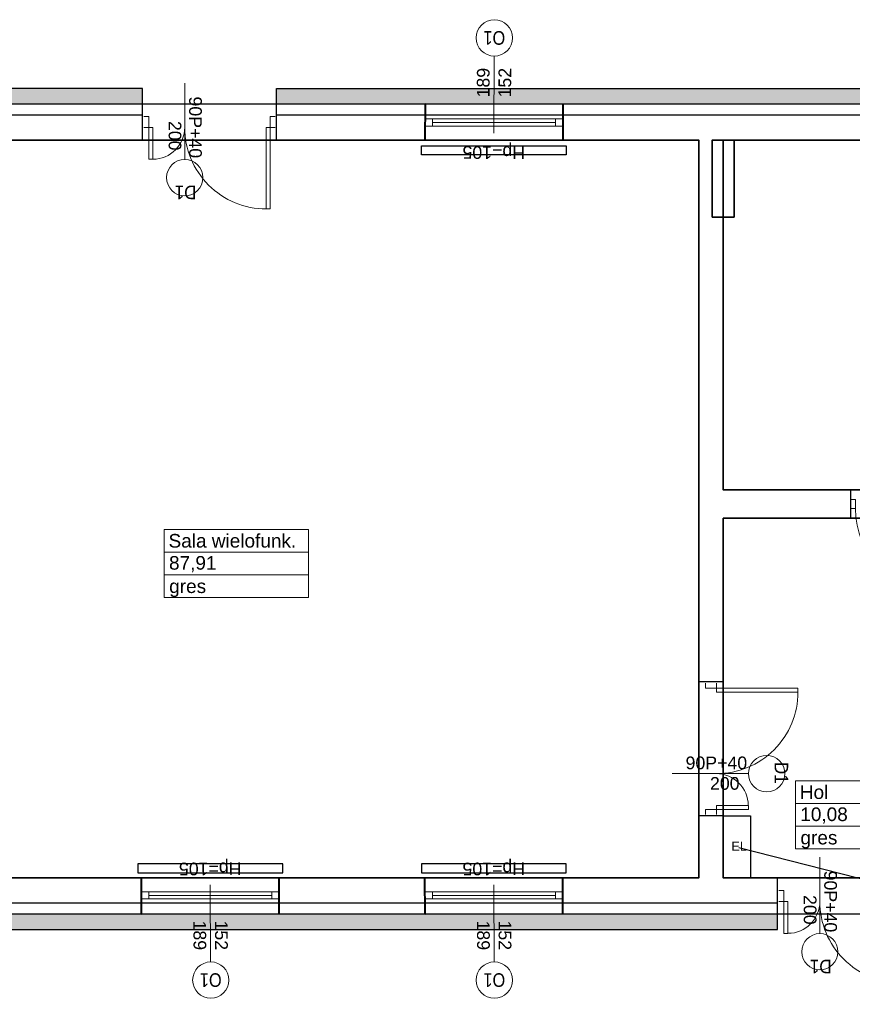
# Model space of a CAD drawing. Header units: millimetres. Extents: x -94648 to 68781, y -29623 to 11990.
# Tile 124 of 181: x 12551 to 13471, y -6382 to -5295. Entities that reach past the tile are written whole.
import ezdxf
from ezdxf.enums import TextEntityAlignment as Align

# ---------------------------------------------------------------- set-up
doc = ezdxf.new("R2010")
doc.units = ezdxf.units.MM
doc.linetypes.add('BUD', pattern=[0])
for name, color, linetype, lineweight in [('-DRZWI I OKNA', 4, 'Continuous', 5), ('A_POWTARZALNE$0$A21_DRZWI_OKNA', 153, 'Continuous', 15), ('A_POWTARZALNE$0$A30_OPIS_POM', 2, 'Continuous', 18), ('A_POWTARZALNE$0$DRZWI OPIS', 2, 'Continuous', 15), ('A_POWTARZALNE$0$OKNA OPIS', 153, 'Continuous', 20), ('A_POWTARZALNE$0$opisy drzwi okien', 3, 'Continuous', 15), ('K2', 35, 'Continuous', 35), ('Ściany', 7, 'Continuous', 40)]:
    doc.layers.add(name, color=color, linetype=linetype, lineweight=lineweight)
for name, color, linetype in [('A_TABELKA', 7, 'Continuous'), ('HATCH', 204, 'Continuous'), ('Sanitarne', 2, 'Continuous')]:
    doc.layers.add(name, color=color, linetype=linetype)
doc.layers.add('Area', color=6, linetype='Continuous', lineweight=35, plot=False)
doc.styles.add('A_POWTARZALNE$0$Arial', font='arial.ttf')
doc.styles.add('A_POWTARZALNE$0$ISO', font='arial.ttf')
doc.styles.add('bc tabelka nazwy', font='arial.ttf', dxfattribs={"height": 0.45})
doc.linetypes.add('TRACKS', pattern='A,3.81,[130,ltypeshp.shx,S=6.35,R=0,X=0,Y=0],3.81', length=7.62)

# ---------------------------------------------------------------- blocks, each defined once
blk = doc.blocks.new('A_POWTARZALNE$0$znak okna')
at = {"color": 8, "linetype": 'Continuous'}
blk.add_line((0, -85), (0, 0), dxfattribs=at)
at = {"layer": 'A_POWTARZALNE$0$opisy drzwi okien', "color": 8}
blk.add_circle((0, -105), 20, dxfattribs=at)
at = {"color": 8, "style": 'A_POWTARZALNE$0$ISO'}
for tag, rotation, p in [('HP', 360, (0, 5.5)), ('SO', 90, (-5, -50.3)), ('HO', 90, (18.8, -50.3))]:
    blk.add_attdef(tag, text='', height=14, rotation=rotation, dxfattribs=at).set_placement(p, align=Align.CENTER)
at = {"layer": 'A_POWTARZALNE$0$opisy drzwi okien', "color": 8, "style": 'A_POWTARZALNE$0$ISO', "width": 0.7927}
blk.add_attdef('OX', text='', height=15, dxfattribs=at).set_placement((-12, -112.5), (12, -112.5), align=Align.FIT)
blk = doc.blocks.new('A_POWTARZALNE$0$drzwi 145')
at = {"color": 8}
for p, q in [((-47.8, 94.4), (-47.8, 99.9)), ((-35.8, 99.9), (-35.8, 94.4)), ((-35.8, 94.4), (-47.8, 94.4)), ((-35.8, 94.4), (54.2, 94.4)), ((-35.8, 90), (-35.8, 94.4)), ((54.2, 90), (-35.8, 90)), ((54.2, 90), (54.2, 94.4)), ((-0.4, 0), (-79.7, 0)), ((-35.8, -39.6), (-47.8, -39.6)), ((-47.8, -39.6), (-47.8, -45.1)), ((-0.6, -35.2), (-35.8, -35.2)), ((-35.8, -35.2), (-35.8, -39.6)), ((-35.8, -45.1), (-35.8, -39.6)), ((-35.8, -39.6), (-0.6, -39.6)), ((-0.6, -39.6), (-0.6, -35.2))]:
    blk.add_line(p, q, dxfattribs=at)
for centre, radius, start, end in [((-35.7, 89.8), 89.8, 269.9239, 0.1174), ((-35.9, -35.2), 35.2, 0.0351, 89.9152)]:
    blk.add_arc(centre, radius, start, end, dxfattribs=at)
blk = doc.blocks.new('A_POWTARZALNE$0$znak drzwi poziomy')
at = {"color": 8, "linetype": 'ByBlock'}
blk.add_line((-42.1, 0), (42.1, 0), dxfattribs=at)
at = {"layer": 'A_POWTARZALNE$0$opisy drzwi okien', "color": 8}
blk.add_circle((-62.1, 0), 20, dxfattribs=at)
at = {"color": 8, "linetype": 'ByBlock', "style": 'A_POWTARZALNE$0$ISO', "text_generation_flag": 6}
for tag, p in [('S', (-15.5, 5)), ('H', (-15.5, -17.7))]:
    blk.add_attdef(tag, text='', height=14, rotation=180, dxfattribs=at).set_placement(p, align=Align.CENTER)
at = {"layer": 'A_POWTARZALNE$0$opisy drzwi okien', "color": 8, "style": 'A_POWTARZALNE$0$ISO', "text_generation_flag": 6, "width": 0.824464}
blk.add_attdef('DX', text='', height=15, rotation=270, dxfattribs=at).set_placement((-56.1, -11), (-56.1, 13), align=Align.FIT)
blk = doc.blocks.new('A_POWTARZALNE$0$drzwi 104 mur')
at = {"color": 8, "linetype": 'Continuous'}
for p, q in [((0.1, 47), (-93.8, 47)), ((-93.8, 43.5), (-93.8, 47)), ((0.1, 43.5), (-93.8, 43.5)), ((0.1, 47), (0.1, 52)), ((10.1, 47), (0.1, 47)), ((0.1, 43.5), (0.1, 47)), ((10.1, 52), (10.1, 47)), ((24.7, 0), (-24.7, 0)), ((10.1, -47), (0.1, -47)), ((0.1, -47), (0.1, -52)), ((10.1, -52), (10.1, -47))]:
    blk.add_line(p, q, dxfattribs=at)
blk.add_arc((0.1, 47), 94, 182.1338, 270, dxfattribs=at)
blk = doc.blocks.new('A_POWTARZALNE$0$ddd')
at = {"color": 8}
for p, q in [((2946.6, 2004.6), (2946.6, 1929.6)), ((2946.6, 2004.6), (3105.6, 2004.6)), ((3105.6, 2004.6), (3105.6, 1929.6)), ((2946.6, 1979.6), (3105.6, 1979.6)), ((2946.6, 1954.6), (3105.6, 1954.6)), ((2946.6, 1929.6), (3105.6, 1929.6))]:
    blk.add_line(p, q, dxfattribs=at)
at = {"color": 8, "style": 'A_POWTARZALNE$0$Arial'}
for tag, p in [('NAZWA_POMIESZCZENIA', (2951.3, 1984.7)), ('POWIERZCHNIA', (2951.8, 1960.3)), ('RODZAJ_POSADZKI', (2952, 1934.5))]:
    blk.add_attdef(tag, p, '', height=15, dxfattribs=at)

msp = doc.modelspace()

# ---------------------------------------------------------------- hatches: boundary and pattern name
at = {"layer": 'HATCH'}
h = msp.add_hatch(dxfattribs=at)
h.set_pattern_fill('HONEY', color=256)
h.paths.add_polyline_path([(12687.03039, -5388.29531), (12687.03039, -5371.29531), (12181.03039, -5371.29531), (12164.03039, -5371.29531), (12164.03039, -6282.29531), (12164.03039, -6299.29531), (13388.0865, -6299.29531), (13388.0865, -6282.29531), (12181.03039, -6282.29531), (12181.03039, -5388.29531)])
h = msp.add_hatch(dxfattribs=at)
h.set_pattern_fill('HONEY', color=256)
edge = h.paths.add_edge_path()
edge.add_line((13628.23155, -5388.71781), (12835.03039, -5388.29531))
edge.add_line((12835.03039, -5388.29531), (12835.03039, -5371.29531))
edge.add_line((12835.03039, -5371.29531), (13628.23155, -5371.29531))
edge.add_line((13628.23155, -5371.29531), (13628.23155, -5388.29531))

# ---------------------------------------------------------------- linework, layer by layer
at = {"layer": '-DRZWI I OKNA'}
for p, q in [((13151.02975, -5388.59403), (12999.03102, -5387.99659)), ((12999.03319, -5405.04235), (13150.9507, -5405.04235)), ((13007.03319, -5413.04235), (13007.03319, -5405.04235)), ((13007.03319, -5409.04235), (13142.91226, -5409.04235)), ((13142.91226, -5413.04235), (13142.91226, -5405.04235)), ((12999.03319, -5413.04235), (13150.91226, -5413.04235)), ((12998.83013, -5428.29531), (13150.82705, -5428.87677)), ((12685.83013, -6242.29531), (12837.82705, -6241.71385)), ((12998.83013, -6242.29531), (13150.82705, -6241.71385)), ((12686.03319, -6257.54827), (12837.91226, -6257.54827)), ((12686.03319, -6265.54827), (12837.9507, -6265.54827)), ((12694.03319, -6257.54827), (12694.03319, -6265.54827)), ((12694.03319, -6261.54827), (12829.91226, -6261.54827)), ((12829.91226, -6257.54827), (12829.91226, -6265.54827)), ((12999.03319, -6257.54827), (13150.91226, -6257.54827)), ((12999.03319, -6265.54827), (13150.9507, -6265.54827)), ((13007.03319, -6257.54827), (13007.03319, -6265.54827)), ((13007.03319, -6261.54827), (13142.91226, -6261.54827)), ((13142.91226, -6257.54827), (13142.91226, -6265.54827)), ((12838.02975, -6281.99659), (12686.03102, -6282.59403)), ((13151.02975, -6281.99659), (12999.03102, -6282.59403))]:
    msp.add_line(p, q, dxfattribs=at)
at = {"linetype": 'BUD'}
for p, q in [((12181.03039, -5388.29531), (12687.03039, -5388.29531)), ((13469.0338, -5814.29531), (13328.03039, -5814.29531)), ((13469.0338, -5845.29531), (13328.03039, -5845.29531)), ((13328.03039, -6242.29531), (13388.0865, -6242.29531)), ((13388.0865, -6282.29531), (12181.03039, -6282.29531))]:
    msp.add_line(p, q, dxfattribs=at)
for points in [[(12181.03039, -5388.29531), (13982.03039, -5388.29531), (13982.03039, -6282.29531), (12181.03039, -6282.29531)], [(13328.03039, -6173.88561), (13358.05845, -6173.88561), (13358.05845, -6242.29531), (13328.03039, -6242.29531)]]:
    msp.add_lwpolyline(points, close=True)
for points in [[(12687.03039, -5428.29531), (12687.03039, -5388.29531)], [(12835.03039, -5388.29531), (13628.23155, -5388.29531)], [(12835.03039, -5428.29531), (12835.03039, -5388.29531)], [(12687.03039, -5428.29531), (12221.03039, -5428.29531)], [(13301.03039, -5428.29531), (12835.03039, -5428.29531)], [(13301.03039, -6025.88561), (13301.03039, -5428.29531)], [(13340.03039, -5428.29531), (13340.03039, -5513.29531), (13328.03039, -5513.29531)], [(13340.03039, -5428.29531), (13754.03038, -5428.29531)], [(13328.03039, -5814.29531), (13328.03039, -5513.29531)], [(13469.0338, -5845.29534), (13469.0338, -5814.29531)], [(13328.03039, -6025.88561), (13328.03039, -5845.29531)], [(13328.03039, -6025.88561), (13301.03039, -6025.88561)], [(13301.03039, -6242.29531), (13301.03039, -6173.88561)], [(13328.03039, -6173.88561), (13301.03039, -6173.88561)], [(13328.03039, -6242.29531), (13328.03039, -6173.88561)], [(13301.03039, -6242.29531), (12221.03039, -6242.29531)], [(13388.0865, -6282.29531), (13388.0865, -6242.29531)]]:
    msp.add_lwpolyline(points, dxfattribs=at)
msp.add_lwpolyline([(59278.94003, -17934.92661), (13345.34021, -6208.92836)])
at = {"layer": 'Area', "linetype": 'BUD'}
for points in [[(12221.03039, -5428.29531), (13301.03039, -5428.29531), (13301.03039, -6242.29531), (12221.03039, -6242.29531)], [(13942.03039, -5428.29531), (13328.03039, -5428.29531), (13328.03039, -5814.29531), (13942.03039, -5814.29531)], [(13328.03039, -5845.29531), (13582.03039, -5845.29531), (13582.03039, -6242.29531), (13328.03039, -6242.29531)]]:
    msp.add_lwpolyline(points, close=True, dxfattribs=at)
at = {"layer": 'HATCH'}
msp.add_lwpolyline([(12687.03039, -5388.29531), (12687.03039, -5371.29531), (12181.03039, -5371.29531), (12164.03039, -5371.29531), (12164.03039, -6282.29531), (12164.03039, -6299.29531), (13388.0865, -6299.29531), (13388.0865, -6282.29531), (12181.03039, -6282.29531), (12181.03039, -5388.29531)], close=True, dxfattribs=at)
msp.add_lwpolyline([(13628.23155, -5388.71781), (12835.03039, -5388.29531), (12835.03039, -5371.29531), (13628.23155, -5371.29531), (13628.23155, -5388.29531)], dxfattribs=at)
at = {"layer": 'HATCH', "linetype": 'TRACKS'}
for points in [[(13388.0865, -6270.29531), (12193.03039, -6270.29531), (12193.03039, -5400.29531), (12687.03039, -5400.29531)], [(12835.03039, -5400.29531), (13970.03039, -5400.29531), (13970.03039, -6270.29531), (13536.0865, -6270.29531)]]:
    msp.add_lwpolyline(points, dxfattribs=at)
at = {"layer": 'K2', "linetype": 'BUD'}
msp.add_lwpolyline([(13340.03039, -5428.29531), (13315.94494, -5428.29531), (13315.94494, -5513.29531), (13340.03039, -5513.29531)], close=True, dxfattribs=at)
at = {"layer": 'Sanitarne', "linetype": 'BUD'}
for points in [[(12994.82859, -5444.58604), (12994.82859, -5434.58604), (13154.82859, -5434.58604), (13154.82859, -5444.58604)], [(12681.82859, -6226.58604), (12681.82859, -6236.58604), (12841.82859, -6236.58604), (12841.82859, -6226.58604)], [(12994.82859, -6226.58604), (12994.82859, -6236.58604), (13154.82859, -6236.58604), (13154.82859, -6226.58604)]]:
    msp.add_lwpolyline(points, close=True, dxfattribs=at)
at = {"layer": 'Ściany'}
for p, q in [((12999.03102, -5387.99659), (12998.83013, -5428.29531)), ((13151.02975, -5388.59403), (13150.82705, -5428.87677)), ((12686.03102, -6282.59403), (12685.83013, -6242.29531)), ((12838.02975, -6281.99659), (12837.82705, -6241.71385)), ((12999.03102, -6282.59403), (12998.83013, -6242.29531)), ((13151.02975, -6281.99659), (13150.82705, -6241.71385))]:
    msp.add_line(p, q, dxfattribs=at)

# ---------------------------------------------------------------- block references
at = {"layer": 'A_POWTARZALNE$0$A21_DRZWI_OKNA'}
for p, rotation in [((12733.6353, -5450.12388), 269.9999991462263), ((13356.35896, -6127.2807), 359.9999991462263), ((13434.69142, -6304.12388), 269.9999991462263)]:
    msp.add_blockref('A_POWTARZALNE$0$drzwi 145', p, dxfattribs=dict(at, rotation=rotation))
at = {"layer": 'A_POWTARZALNE$0$A21_DRZWI_OKNA', "xscale": -1, "rotation": 270.0000142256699}
msp.add_blockref('A_POWTARZALNE$0$drzwi 104 mur', (13521.0338, -5834.93967), dxfattribs=at)
at = {"layer": 'A_POWTARZALNE$0$A30_OPIS_POM'}
ref = msp.add_blockref('A_POWTARZALNE$0$ddd', (9764.52514, -7862.5219), dxfattribs=at)
ref.add_attrib('NAZWA_POMIESZCZENIA', 'Sala wielofunk.', (12715.78461, -5877.85003), dxfattribs={"layer": '0', "height": 15, "rotation": 0, "style": 'A_POWTARZALNE$0$Arial'})
ref.add_attrib('POWIERZCHNIA', '87,91', (12716.29617, -5902.22584), dxfattribs={"layer": '0', "height": 15, "rotation": 0, "style": 'A_POWTARZALNE$0$Arial'})
ref.add_attrib('RODZAJ_POSADZKI', 'gres', (12716.51578, -5927.99192), dxfattribs={"layer": '0', "height": 15, "rotation": 0, "style": 'A_POWTARZALNE$0$Arial'})
ref = msp.add_blockref('A_POWTARZALNE$0$ddd', (10461.32417, -8139.85839), dxfattribs=at)
ref.add_attrib('NAZWA_POMIESZCZENIA', 'Hol', (13412.58364, -6155.18652), dxfattribs={"layer": '0', "height": 15, "rotation": 0, "style": 'A_POWTARZALNE$0$Arial'})
ref.add_attrib('POWIERZCHNIA', '10,08', (13413.09519, -6179.56233), dxfattribs={"layer": '0', "height": 15, "rotation": 0, "style": 'A_POWTARZALNE$0$Arial'})
ref.add_attrib('RODZAJ_POSADZKI', 'gres', (13413.31481, -6205.32841), dxfattribs={"layer": '0', "height": 15, "rotation": 0, "style": 'A_POWTARZALNE$0$Arial'})
at = {"layer": 'A_POWTARZALNE$0$DRZWI OPIS'}
ref = msp.add_blockref('A_POWTARZALNE$0$znak drzwi poziomy', (12733.6353, -5407.64579), dxfattribs=dict(at, xscale=-1, rotation=270.0000008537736))
ref.add_attrib('DX', 'D1', dxfattribs={"layer": 'A_POWTARZALNE$0$opisy drzwi okien', "height": 15, "rotation": 180.00000085, "style": 'A_POWTARZALNE$0$ISO', "text_generation_flag": 6, "width": 0.895951}).set_placement((12722.60188, -5478.5316), (12746.60188, -5478.53159), align=Align.FIT)
ref.add_attrib('S', '90P+40', dxfattribs={"layer": '0', "color": 0, "linetype": 'ByBlock', "height": 14, "rotation": 90.00000085, "style": 'A_POWTARZALNE$0$ISO', "text_generation_flag": 6}).set_placement((12738.5098, -5414.22748), align=Align.CENTER)
ref.add_attrib('H', '200', dxfattribs={"layer": '0', "color": 0, "linetype": 'ByBlock', "height": 14, "rotation": 90.00000085, "style": 'A_POWTARZALNE$0$ISO', "text_generation_flag": 6}).set_placement((12715.90453, -5423.50921), align=Align.CENTER)
ref = msp.add_blockref('A_POWTARZALNE$0$znak drzwi poziomy', (13313.88087, -6127.2807), dxfattribs=dict(at, xscale=-1, rotation=8.537735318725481e-07))
ref.add_attrib('DX', 'D1', dxfattribs={"layer": 'A_POWTARZALNE$0$opisy drzwi okien', "height": 15, "rotation": 270.00000085, "style": 'A_POWTARZALNE$0$ISO', "text_generation_flag": 6, "width": 0.895951}).set_placement((13384.76667, -6138.31412), (13384.76667, -6114.31412), align=Align.FIT)
ref.add_attrib('S', '90P+40', dxfattribs={"layer": '0', "color": 0, "linetype": 'ByBlock', "height": 14, "rotation": 180.00000085, "style": 'A_POWTARZALNE$0$ISO', "text_generation_flag": 6}).set_placement((13320.46255, -6122.4062), align=Align.CENTER)
ref.add_attrib('H', '200', dxfattribs={"layer": '0', "color": 0, "linetype": 'ByBlock', "height": 14, "rotation": 180.00000085, "style": 'A_POWTARZALNE$0$ISO', "text_generation_flag": 6}).set_placement((13329.74429, -6145.01147), align=Align.CENTER)
ref = msp.add_blockref('A_POWTARZALNE$0$znak drzwi poziomy', (13434.69141, -6261.64579), dxfattribs=dict(at, xscale=-1, rotation=270.0000008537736))
ref.add_attrib('DX', 'D1', dxfattribs={"layer": 'A_POWTARZALNE$0$opisy drzwi okien', "height": 15, "rotation": 180.00000085, "style": 'A_POWTARZALNE$0$ISO', "text_generation_flag": 6, "width": 0.895951}).set_placement((13423.658, -6332.5316), (13447.658, -6332.53159), align=Align.FIT)
ref.add_attrib('S', '90P+40', dxfattribs={"layer": '0', "color": 0, "linetype": 'ByBlock', "height": 14, "rotation": 90.00000085, "style": 'A_POWTARZALNE$0$ISO', "text_generation_flag": 6}).set_placement((13439.56592, -6268.22748), align=Align.CENTER)
ref.add_attrib('H', '200', dxfattribs={"layer": '0', "color": 0, "linetype": 'ByBlock', "height": 14, "rotation": 90.00000085, "style": 'A_POWTARZALNE$0$ISO', "text_generation_flag": 6}).set_placement((13416.96065, -6277.50921), align=Align.CENTER)
at = {"layer": 'A_POWTARZALNE$0$OKNA OPIS'}
ref = msp.add_blockref('A_POWTARZALNE$0$znak okna', (13074.87653, -5420.59009), dxfattribs=dict(at, rotation=179.7270350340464))
ref.add_attrib('HP', 'Hp=105', dxfattribs={"layer": '0', "height": 14, "rotation": 179.72703503, "style": 'A_POWTARZALNE$0$ISO'}).set_placement((13074.80738, -5435.10496), align=Align.CENTER)
ref.add_attrib('HO', '189', dxfattribs={"layer": '0', "height": 14, "rotation": 89.72703504, "style": 'A_POWTARZALNE$0$ISO'}).set_placement((13070.13663, -5364.98075), align=Align.CENTER)
ref.add_attrib('SO', '152', dxfattribs={"layer": '0', "height": 14, "rotation": 89.72703504, "style": 'A_POWTARZALNE$0$ISO'}).set_placement((13093.96001, -5365.02651), align=Align.CENTER)
ref.add_attrib('OX', 'O1', dxfattribs={"layer": 'A_POWTARZALNE$0$opisy drzwi okien', "height": 15, "rotation": 179.72703503, "style": 'A_POWTARZALNE$0$ISO', "width": 0.858565}).set_placement((13087.41236, -5308.14853), (13063.41263, -5308.03419), align=Align.FIT)
ref = msp.add_blockref('A_POWTARZALNE$0$znak okna', (12761.87653, -6250.00053), dxfattribs=dict(at, xscale=-1, rotation=0.2729649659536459))
ref.add_attrib('HP', 'Hp=105', dxfattribs={"layer": '0', "height": 14, "rotation": 180.27296497, "style": 'A_POWTARZALNE$0$ISO'}).set_placement((12761.75892, -6225.31525), align=Align.CENTER)
ref.add_attrib('HO', '189', dxfattribs={"layer": '0', "height": 14, "rotation": 270.27296496, "style": 'A_POWTARZALNE$0$ISO'}).set_placement((12743.31824, -6305.6757), align=Align.CENTER)
ref.add_attrib('SO', '152', dxfattribs={"layer": '0', "height": 14, "rotation": 270.27296496, "style": 'A_POWTARZALNE$0$ISO'}).set_placement((12767.14161, -6305.62994), align=Align.CENTER)
ref.add_attrib('OX', 'O1', dxfattribs={"layer": 'A_POWTARZALNE$0$opisy drzwi okien', "height": 15, "rotation": 180.27296497, "style": 'A_POWTARZALNE$0$ISO', "width": 0.858565}).set_placement((12774.34085, -6347.43203), (12750.34112, -6347.54636), align=Align.FIT)
ref = msp.add_blockref('A_POWTARZALNE$0$znak okna', (13074.87653, -6250.00053), dxfattribs=dict(at, xscale=-1, rotation=0.2729649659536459))
ref.add_attrib('HP', 'Hp=105', dxfattribs={"layer": '0', "height": 14, "rotation": 180.27296497, "style": 'A_POWTARZALNE$0$ISO'}).set_placement((13074.75892, -6225.31525), align=Align.CENTER)
ref.add_attrib('HO', '189', dxfattribs={"layer": '0', "height": 14, "rotation": 270.27296496, "style": 'A_POWTARZALNE$0$ISO'}).set_placement((13056.31824, -6305.6757), align=Align.CENTER)
ref.add_attrib('SO', '152', dxfattribs={"layer": '0', "height": 14, "rotation": 270.27296496, "style": 'A_POWTARZALNE$0$ISO'}).set_placement((13080.14161, -6305.62994), align=Align.CENTER)
ref.add_attrib('OX', 'O1', dxfattribs={"layer": 'A_POWTARZALNE$0$opisy drzwi okien', "height": 15, "rotation": 180.27296497, "style": 'A_POWTARZALNE$0$ISO', "width": 0.858565}).set_placement((13087.34085, -6347.43203), (13063.34112, -6347.54636), align=Align.FIT)

# ---------------------------------------------------------------- texts
at = {"layer": 'A_TABELKA', "insert": (13337.10907, -6202.32047), "char_height": 10, "width": 56.0286376, "attachment_point": 1, "style": 'bc tabelka nazwy'}
msp.add_mtext('EL', dxfattribs=at)

doc.saveas('drawing.dxf')
